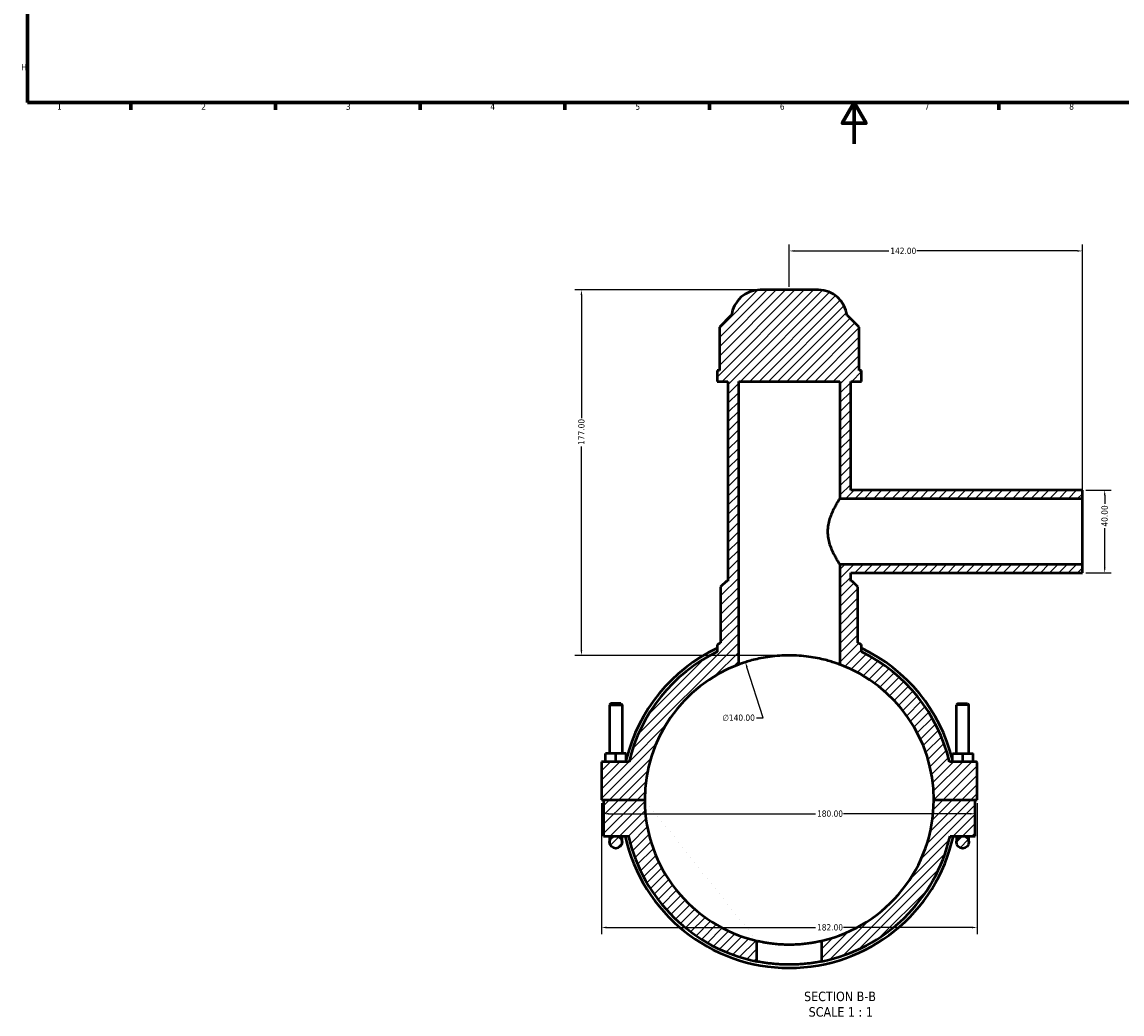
# Model space of a CAD drawing. Header units: millimetres. Extents: x 0 to 898, y -421 to 999.
# Tile 1 of 6: x 17 to 550, y -421 to 59. Entities that reach past the tile are written whole.
import ezdxf

# ---------------------------------------------------------------- set-up
doc = ezdxf.new("R2010")
doc.units = ezdxf.units.MM
for name, color, linetype, lineweight in [('Border (ANSI)', 7, 'Continuous', 70), ('Dimension (ANSI)', 7, 'Continuous', 25), ('Hatch (ANSI)', 7, 'Continuous', 18), ('Symbol (ANSI)', 7, 'Continuous', 25), ('Visible (ANSI)', 7, 'Continuous', 50)]:
    doc.layers.add(name, color=color, linetype=linetype, lineweight=lineweight)
doc.styles.add('Label Text (ANSI)', font='tahoma.ttf')
doc.styles.add('Note Text (ANSI)', font='tahoma.ttf')
doc.dimstyles.new('Default - mm (ANSI)', dxfattribs={"dimtxt": 3.048, "dimasz": 2.5, "dimexe": 3.175, "dimexo": 1.6002, "dimgap": 0.8, "dimtad": 0, "dimtoh": 1, "dimrnd": 1e-08, "dimzin": 4, "dimdsep": 46, "dimtxsty": 'Note Text (ANSI)', "dimcen": 0.09, "dimdle": 10, "dimclrd": 256, "dimclre": 256, "dimclrt": 230, "dimadec": 1, "dimazin": 1, "dimtfac": 1, "dimtofl": 0, "dimtmove": 0, "dimatfit": 3, "dimfxl": 1, "dimtolj": 1, "dimtzin": 4, "dimlwd": -1, "dimlwe": -1, "dimarcsym": 0})

# ---------------------------------------------------------------- blocks, each defined once
blk = doc.blocks.new('Borders Default Border')
at = {"layer": 'Border (ANSI)'}
for p, q in [((70.08, 20), (70.08, 16.55)), ((140.17, 20), (140.17, 16.55)), ((210.25, 20), (210.25, 16.55)), ((280.33, 20), (280.33, 16.55)), ((350.42, 20), (350.42, 16.55)), ((490.58, 20), (490.58, 16.55))]:
    blk.add_line(p, q, dxfattribs=at)
at = {"layer": 'Border (ANSI)', "flags": 128}
for points in [[(20, 20), (20, 574), (821, 574), (821, 20), (20, 20)], [(420.5, 0), (420.5, 20), (414.73, 10), (426.27, 10), (420.5, 20)]]:
    blk.add_lwpolyline(points, dxfattribs=at)
at = {"layer": 'Border (ANSI)', "color": 230, "true_color": 0xff0080, "char_height": 3.05, "attachment_point": 7, "style": 'Note Text (ANSI)'}
for s, insert in [('H', (16.97, 35.6)), ('1', (34.35, 16.55)), ('2', (104.2, 16.55)), ('3', (174.26, 16.49)), ('4', (244.23, 16.55)), ('5', (314.48, 16.49)), ('6', (384.49, 16.49)), ('7', (454.6, 16.55)), ('8', (524.63, 16.48))]:
    blk.add_mtext(s, dxfattribs=dict(at, insert=insert))
blk = doc.blocks.new('*D7')
at = {"layer": 'Defpoints', "color": 0, "transparency": 16777216}
for p in [(367.78, -251.07), (410.28, -384.46)]:
    blk.add_point(p, dxfattribs=at)
at = {"layer": 'Dimension (ANSI)', "transparency": 16777216}
for p, q in [((376.37, -278.04), (368.54, -253.45)), ((373.15, -278.04), (376.37, -278.04))]:
    blk.add_line(p, q, dxfattribs=at)
blk.add_solid([(368.94, -253.32), (368.14, -253.58), (367.78, -251.07)], dxfattribs=at)
at = {"layer": 'Dimension (ANSI)', "color": 230, "true_color": 0xff0080, "transparency": 16777216, "insert": (356.67, -276.4), "char_height": 3.048, "attachment_point": 1, "style": 'Note Text (ANSI)'}
blk.add_mtext('\\A1;∅140.00', dxfattribs=at)
blk = doc.blocks.new('*D9')
at = {"layer": 'Defpoints', "color": 0, "transparency": 16777216}
for p in [(374.94, -70.76), (288.37, -247.76), (389.03, -247.76)]:
    blk.add_point(p, dxfattribs=at)
at = {"layer": 'Dimension (ANSI)', "transparency": 16777216}
for p, q in [((373.34, -70.76), (285.19, -70.76)), ((288.37, -73.26), (288.37, -132.92)), ((288.37, -245.26), (288.37, -146.6)), ((387.43, -247.76), (285.19, -247.76))]:
    blk.add_line(p, q, dxfattribs=at)
for points in [[(287.95, -73.26), (288.78, -73.26), (288.37, -70.76)], [(287.95, -245.26), (288.78, -245.26), (288.37, -247.76)]]:
    blk.add_solid(points, dxfattribs=at)
at = {"layer": 'Dimension (ANSI)', "color": 230, "true_color": 0xff0080, "transparency": 16777216, "insert": (286.78, -145.8), "char_height": 3.048, "attachment_point": 1, "rotation": 90, "style": 'Note Text (ANSI)'}
blk.add_mtext('\\A1;177.00', dxfattribs=at)
blk = doc.blocks.new('*D10')
at = {"layer": 'Defpoints', "color": 0, "transparency": 16777216}
for p in [(531.03, -167.76), (531.03, -207.76), (541.81, -207.76)]:
    blk.add_point(p, dxfattribs=at)
at = {"layer": 'Dimension (ANSI)', "transparency": 16777216}
for p, q in [((532.63, -167.76), (544.99, -167.76)), ((541.81, -170.26), (541.81, -174.38)), ((541.81, -205.26), (541.81, -186.15)), ((532.63, -207.76), (544.99, -207.76))]:
    blk.add_line(p, q, dxfattribs=at)
for points in [[(541.39, -170.26), (542.23, -170.26), (541.81, -167.76)], [(541.39, -205.26), (542.23, -205.26), (541.81, -207.76)]]:
    blk.add_solid(points, dxfattribs=at)
at = {"layer": 'Dimension (ANSI)', "color": 230, "true_color": 0xff0080, "transparency": 16777216, "insert": (540.22, -185.35), "char_height": 3.048, "attachment_point": 1, "rotation": 90, "style": 'Note Text (ANSI)'}
blk.add_mtext('\\A1;40.00', dxfattribs=at)
blk = doc.blocks.new('*D11')
at = {"layer": 'Defpoints', "color": 0, "transparency": 16777216}
for p in [(531.03, -51.85), (389.03, -70.76), (531.03, -171.76)]:
    blk.add_point(p, dxfattribs=at)
at = {"layer": 'Dimension (ANSI)', "transparency": 16777216}
for p, q in [((389.03, -69.16), (389.03, -48.68)), ((391.53, -51.85), (437.19, -51.85)), ((528.53, -51.85), (450.87, -51.85)), ((531.03, -170.16), (531.03, -48.68))]:
    blk.add_line(p, q, dxfattribs=at)
for points in [[(391.53, -51.44), (391.53, -52.27), (389.03, -51.85)], [(528.53, -51.44), (528.53, -52.27), (531.03, -51.85)]]:
    blk.add_solid(points, dxfattribs=at)
at = {"layer": 'Dimension (ANSI)', "color": 230, "true_color": 0xff0080, "transparency": 16777216, "insert": (437.99, -50.27), "char_height": 3.048, "attachment_point": 1, "style": 'Note Text (ANSI)'}
blk.add_mtext('\\A1;142.00', dxfattribs=at)
blk = doc.blocks.new('*D12')
at = {"layer": 'Defpoints', "color": 0, "transparency": 16777216}
for p in [(298.03, -317.71), (480.03, -317.71), (480.03, -379.56)]:
    blk.add_point(p, dxfattribs=at)
at = {"layer": 'Dimension (ANSI)', "transparency": 16777216}
for p, q in [((298.03, -319.31), (298.03, -382.74)), ((480.03, -319.31), (480.03, -382.74)), ((300.53, -379.56), (401.69, -379.56)), ((477.53, -379.56), (415.37, -379.56))]:
    blk.add_line(p, q, dxfattribs=at)
for points in [[(300.53, -379.14), (300.53, -379.98), (298.03, -379.56)], [(477.53, -379.14), (477.53, -379.98), (480.03, -379.56)]]:
    blk.add_solid(points, dxfattribs=at)
at = {"layer": 'Dimension (ANSI)', "color": 230, "true_color": 0xff0080, "transparency": 16777216, "insert": (402.49, -377.97), "char_height": 3.048, "attachment_point": 1, "style": 'Note Text (ANSI)'}
blk.add_mtext('\\A1;182.00', dxfattribs=at)
blk = doc.blocks.new('*D13')
at = {"layer": 'Defpoints', "color": 0, "transparency": 16777216}
for p in [(299.03, -324.47), (479.03, -324.47), (479.03, -324.47)]:
    blk.add_point(p, dxfattribs=at)
at = {"layer": 'Dimension (ANSI)', "transparency": 16777216}
for p, q in [((301.53, -324.47), (401.69, -324.47)), ((476.53, -324.47), (415.37, -324.47))]:
    blk.add_line(p, q, dxfattribs=at)
for points in [[(301.53, -324.05), (301.53, -324.89), (299.03, -324.47)], [(476.53, -324.05), (476.53, -324.89), (479.03, -324.47)]]:
    blk.add_solid(points, dxfattribs=at)
at = {"layer": 'Dimension (ANSI)', "color": 230, "true_color": 0xff0080, "transparency": 16777216, "insert": (402.49, -322.88), "char_height": 3.048, "attachment_point": 1, "style": 'Note Text (ANSI)'}
blk.add_mtext('\\A1;180.00', dxfattribs=at)

msp = doc.modelspace()

# ---------------------------------------------------------------- hatches: boundary and pattern name
at = {"layer": 'Hatch (ANSI)'}
h = msp.add_hatch(dxfattribs=at)
h.set_pattern_fill('ANSI31', color=256, scale=25.4, style=0)
h.set_pattern_definition([(45, (0, 0), (-2.245064, 2.245064), [])])
edge = h.paths.add_edge_path()
edge.add_spline(control_points=[(354.855, -242.135), (354.692, -242.209), (354.544, -242.313), (354.297, -242.571), (354.199, -242.723), (354.065, -243.055), (354.031, -243.232), (354.031, -243.411)], knot_values=[-0.1609773, -0.1609773, -0.1609773, -0.1609773, -0.1073182, -0.1073182, -0.0536591, -0.0536591, 0, 0, 0, 0], degree=3, periodic=0)
edge.add_line((354.031, -243.411), (354.031, -246.048))
edge.add_ellipse((389.031, -317.763), major_axis=(-35, 71.715), ratio=1, start_angle=0, end_angle=50.58082)
edge.add_line((311.405, -299.263), (298.031, -299.263))
edge.add_line((298.031, -299.263), (298.031, -317.713))
edge.add_line((298.031, -317.713), (319.031, -317.713))
edge.add_ellipse((389.031, -317.763), major_axis=(-70, 0.05), ratio=1, start_angle=290.52824, end_angle=360, ccw=False)
edge.add_line((364.531, -252.191), (364.531, -115.013))
edge.add_line((364.531, -115.013), (413.531, -115.013))
edge.add_line((413.531, -115.013), (413.531, -171.763))
edge.add_line((413.531, -171.763), (531.031, -171.763))
edge.add_line((531.031, -171.763), (531.031, -167.763))
edge.add_line((531.031, -167.763), (418.781, -167.763))
edge.add_line((418.781, -167.763), (418.781, -115.013))
edge.add_line((418.781, -115.013), (424.031, -115.013))
edge.add_line((424.031, -115.013), (424.031, -109.703))
edge.add_line((424.031, -109.703), (422.878, -109.703))
edge.add_line((422.878, -109.703), (422.878, -88.753))
edge.add_line((422.878, -88.753), (417.278, -83.153))
edge.add_line((417.278, -83.153), (417.031, -83.153))
edge.add_ellipse((403.124, -84.763), major_axis=(13.907, 1.61), ratio=1, start_angle=0, end_angle=83.39637)
edge.add_line((403.124, -70.763), (374.938, -70.763))
edge.add_ellipse((374.938, -84.763), major_axis=(0, 14), ratio=1, start_angle=0, end_angle=83.39637)
edge.add_line((361.031, -83.153), (360.785, -83.153))
edge.add_line((360.785, -83.153), (355.185, -88.753))
edge.add_line((355.185, -88.753), (355.185, -109.703))
edge.add_line((355.185, -109.703), (354.031, -109.703))
edge.add_line((354.031, -109.703), (354.031, -115.013))
edge.add_line((354.031, -115.013), (359.281, -115.013))
edge.add_line((359.281, -115.013), (359.281, -211.763))
edge.add_line((359.281, -211.763), (358.581, -211.763))
edge.add_line((358.581, -211.763), (355.781, -214.563))
edge.add_line((355.781, -214.563), (355.781, -241.723))
edge.add_ellipse((389.031, -317.763), major_axis=(-33.25, 76.04), ratio=1, start_angle=0, end_angle=0.70002)
edge = h.paths.add_edge_path()
edge.add_line((305.031, -335.263), (311.174, -335.263))
edge.add_ellipse((389.031, -317.763), major_axis=(-77.857, -17.5), ratio=1, start_angle=0, end_angle=66.00033)
edge.add_line((373.351, -396.008), (373.351, -385.985))
edge.add_ellipse((389.031, -317.763), major_axis=(-15.68, -68.221), ratio=1, start_angle=282.98501, end_angle=360, ccw=False)
edge.add_line((319.031, -317.813), (299.031, -317.813))
edge.add_line((299.031, -317.813), (299.031, -335.263))
edge.add_line((299.031, -335.263), (305.031, -335.263))
edge = h.paths.add_edge_path()
edge.add_ellipse((479.531, -299.763), major_axis=(0.5, 0), ratio=1, start_angle=0, end_angle=90)
edge.add_line((479.531, -299.263), (466.657, -299.263))
edge.add_ellipse((389.031, -317.763), major_axis=(77.626, 18.5), ratio=1, start_angle=0, end_angle=50.58082)
edge.add_line((424.031, -246.048), (424.031, -243.411))
edge.add_ellipse((422.631, -243.411), major_axis=(1.4, 0), ratio=1, start_angle=0, end_angle=65.68172)
edge.add_ellipse((389.031, -317.763), major_axis=(34.177, 75.628), ratio=1, start_angle=0, end_angle=0.70002)
edge.add_line((422.281, -241.723), (422.281, -214.563))
edge.add_line((422.281, -214.563), (419.481, -211.763))
edge.add_line((419.481, -211.763), (418.781, -211.763))
edge.add_line((418.781, -211.763), (418.781, -207.763))
edge.add_line((418.781, -207.763), (531.031, -207.763))
edge.add_line((531.031, -207.763), (531.031, -203.763))
edge.add_line((531.031, -203.763), (413.531, -203.763))
edge.add_line((413.531, -203.763), (413.531, -252.191))
edge.add_ellipse((389.031, -317.763), major_axis=(24.5, 65.572), ratio=1, start_angle=290.52824, end_angle=360, ccw=False)
edge.add_line((459.031, -317.713), (480.031, -317.713))
edge.add_line((480.031, -317.713), (480.031, -299.763))
edge = h.paths.add_edge_path()
edge.add_ellipse((305.031, -338.263), major_axis=(3, 0), ratio=1, start_angle=0, end_angle=360)
edge = h.paths.add_edge_path()
edge.add_line((479.031, -317.813), (459.031, -317.813))
edge.add_ellipse((389.031, -317.763), major_axis=(70, -0.05), ratio=1, start_angle=282.98501, end_angle=360, ccw=False)
edge.add_line((404.711, -385.985), (404.711, -396.008))
edge.add_ellipse((389.031, -317.763), major_axis=(15.68, -78.244), ratio=1, start_angle=0, end_angle=66.00033)
edge.add_line((466.889, -335.263), (473.031, -335.263))
edge.add_line((473.031, -335.263), (479.031, -335.263))
edge.add_line((479.031, -335.263), (479.031, -317.813))
edge = h.paths.add_edge_path()
edge.add_ellipse((473.031, -338.263), major_axis=(3, 0), ratio=1, start_angle=0, end_angle=360)

# ---------------------------------------------------------------- linework, layer by layer
at = {"layer": 'Visible (ANSI)'}
for p, q in [((403.124, -70.763), (374.938, -70.763)), ((360.785, -83.153), (355.185, -88.753)), ((361.031, -83.153), (360.785, -83.153)), ((417.278, -83.153), (417.031, -83.153)), ((422.878, -88.753), (417.278, -83.153)), ((355.185, -88.753), (355.185, -109.703)), ((422.878, -109.703), (422.878, -88.753)), ((355.185, -109.703), (354.031, -109.703)), ((354.031, -109.703), (354.031, -115.013)), ((424.031, -109.703), (422.878, -109.703)), ((424.031, -115.013), (424.031, -109.703)), ((354.031, -115.013), (359.281, -115.013)), ((359.281, -115.013), (359.281, -211.763)), ((364.531, -252.191), (364.531, -115.013)), ((364.531, -115.013), (413.531, -115.013)), ((413.531, -115.013), (413.531, -171.763)), ((418.781, -167.763), (418.781, -115.013)), ((418.781, -115.013), (424.031, -115.013)), ((531.031, -167.763), (418.781, -167.763)), ((531.031, -171.763), (531.031, -167.763)), ((413.531, -171.763), (531.031, -171.763)), ((531.031, -203.763), (531.031, -171.763)), ((531.031, -203.763), (413.531, -203.763)), ((413.531, -203.763), (413.531, -252.191)), ((418.781, -211.763), (418.781, -207.763)), ((418.781, -207.763), (531.031, -207.763)), ((531.031, -207.763), (531.031, -203.763)), ((358.581, -211.763), (355.781, -214.563)), ((359.281, -211.763), (358.581, -211.763)), ((419.481, -211.763), (418.781, -211.763)), ((422.281, -214.563), (419.481, -211.763)), ((355.781, -214.563), (355.781, -241.723)), ((422.281, -241.723), (422.281, -214.563)), ((354.031, -243.411), (354.031, -246.048)), ((424.031, -246.048), (424.031, -243.411)), ((302.631, -271.047), (302.031, -271.647)), ((302.031, -271.647), (308.031, -271.647)), ((302.031, -271.647), (302.031, -295.263)), ((307.431, -271.047), (302.631, -271.047)), ((307.431, -271.047), (308.031, -271.647)), ((308.031, -271.647), (308.031, -295.263)), ((470.631, -271.047), (470.031, -271.647)), ((476.031, -271.647), (470.031, -271.647)), ((470.031, -295.263), (470.031, -271.647)), ((470.631, -271.047), (475.431, -271.047)), ((475.431, -271.047), (476.031, -271.647)), ((476.031, -295.263), (476.031, -271.647)), ((305.031, -295.263), (300.031, -295.263)), ((300.031, -299.263), (300.031, -295.263)), ((305.031, -299.263), (305.031, -295.263)), ((310.031, -295.263), (305.031, -295.263)), ((310.031, -299.263), (310.031, -295.263)), ((468.031, -295.263), (473.031, -295.263)), ((468.031, -299.263), (468.031, -295.263)), ((473.031, -295.263), (478.031, -295.263)), ((473.031, -299.263), (473.031, -295.263)), ((478.031, -299.263), (478.031, -295.263)), ((311.405, -299.263), (298.031, -299.263)), ((298.031, -299.263), (298.031, -317.713)), ((479.531, -299.263), (466.657, -299.263)), ((480.031, -317.713), (480.031, -299.763)), ((298.031, -317.713), (319.031, -317.713)), ((319.031, -317.813), (299.031, -317.813)), ((299.031, -317.813), (299.031, -335.263)), ((302.031, -317.713), (302.031, -317.813)), ((308.031, -317.713), (308.031, -317.813)), ((459.031, -317.713), (480.031, -317.713)), ((479.031, -317.813), (459.031, -317.813)), ((470.031, -317.813), (470.031, -317.713)), ((476.031, -317.813), (476.031, -317.713)), ((479.031, -335.263), (479.031, -317.813)), ((299.031, -335.263), (305.031, -335.263)), ((302.031, -335.263), (302.031, -338.263)), ((305.031, -335.263), (311.174, -335.263)), ((308.031, -338.263), (308.031, -335.263)), ((466.889, -335.263), (473.031, -335.263)), ((470.031, -335.263), (470.031, -338.263)), ((473.031, -335.263), (479.031, -335.263)), ((476.031, -338.263), (476.031, -335.263)), ((373.351, -396.008), (373.351, -385.985)), ((404.711, -385.985), (404.711, -396.008))]:
    msp.add_line(p, q, dxfattribs=at)
for centre in [(305.031, -338.263), (473.031, -338.263)]:
    msp.add_circle(centre, 3, dxfattribs=at)
for centre, radius, start, end in [((374.938, -84.763), 14, 90, 173.39637), ((403.124, -84.763), 14, 6.60363, 90), ((389.031, -317.763), 81.396, 115.46734, 166.0636), ((389.031, -317.763), 82.992, 113.61826, 114.31828), ((389.031, -317.763), 82.992, 65.68172, 66.38174), ((422.631, -243.411), 1.4, 0, 65.68172), ((389.031, -317.763), 81.396, 13.9364, 64.53266), ((389.031, -317.763), 79.8, 116.01437, 166.59519), ((389.031, -317.763), 79.8, 13.40481, 63.98563), ((389.031, -317.763), 70, 110.48732, 179.95907), ((389.031, -317.763), 70, 0.04093, 69.51268), ((479.531, -299.763), 0.5, 0, 90), ((389.031, -317.763), 70, 180.04093, 257.05592), ((389.031, -317.763), 70, 282.94408, 359.95907), ((389.031, -317.763), 81.396, 192.41543, 347.58457), ((389.031, -317.763), 79.8, 192.66782, 258.66815), ((389.031, -317.763), 79.8, 281.33185, 347.33218)]:
    msp.add_arc(centre, radius, start, end, dxfattribs=at)
for points, knots in [([(413.531, -171.763), (413.531, -171.763), (413.464, -171.866), (413.192, -172.288), (412.987, -172.606), (412.472, -173.434), (412.162, -173.944), (411.486, -175.107), (411.121, -175.76), (410.038, -177.842), (409.219, -179.596), (408.288, -182.526), (408.029, -183.553), (407.677, -185.647), (407.585, -186.714), (407.585, -187.763)], [7.5171006, 7.5171006, 7.5171006, 7.5171006, 7.8287577, 7.8287577, 8.1404148, 8.1404148, 8.452072, 8.452072, 8.7637291, 8.7637291, 9.393265, 9.393265, 9.7080329, 9.7080329, 10.0228008, 10.0228008, 10.0228008, 10.0228008]), ([(407.585, -187.763), (407.585, -188.813), (407.677, -189.88), (408.029, -191.974), (408.288, -193.001), (409.219, -195.931), (410.038, -197.685), (411.121, -199.766), (411.486, -200.42), (412.162, -201.583), (412.472, -202.093), (412.987, -202.921), (413.192, -203.239), (413.464, -203.661), (413.531, -203.763), (413.531, -203.763)], [0, 0, 0, 0, 0.3147679, 0.3147679, 0.6295359, 0.6295359, 1.2590718, 1.2590718, 1.5707289, 1.5707289, 1.882386, 1.882386, 2.1940431, 2.1940431, 2.5057002, 2.5057002, 2.5057002, 2.5057002]), ([(354.855, -242.135), (354.692, -242.209), (354.544, -242.313), (354.297, -242.571), (354.199, -242.723), (354.065, -243.055), (354.031, -243.232), (354.031, -243.411)], [-0.16097735, -0.16097735, -0.16097735, -0.16097735, -0.10731823, -0.10731823, -0.05365912, -0.05365912, 0, 0, 0, 0]), ([(413.531, -252.191), (413.531, -252.191), (413.381, -252.134), (412.755, -251.905), (412.278, -251.733), (411.024, -251.305), (410.246, -251.049), (408.452, -250.505), (407.436, -250.217), (405.275, -249.665), (404.055, -249.381), (401.392, -248.85), (399.951, -248.604), (396.936, -248.195), (395.361, -248.032), (392.184, -247.816), (390.583, -247.763), (387.479, -247.763), (385.878, -247.816), (382.702, -248.032), (381.126, -248.195), (378.112, -248.604), (376.67, -248.85), (374.008, -249.381), (372.787, -249.665), (370.627, -250.217), (369.611, -250.505), (367.817, -251.049), (367.038, -251.305), (365.784, -251.733), (365.308, -251.905), (364.681, -252.134), (364.531, -252.191), (364.531, -252.191)], [7.4518335, 7.4518335, 7.4518335, 7.4518335, 7.9177059, 7.9177059, 8.3835784, 8.3835784, 8.8494508, 8.8494508, 9.3153232, 9.3153232, 9.78093, 9.78093, 10.2465367, 10.2465367, 10.7121435, 10.7121435, 11.1777502, 11.1777502, 11.643357, 11.643357, 12.1089637, 12.1089637, 12.5745704, 12.5745704, 13.0401772, 13.0401772, 13.5060496, 13.5060496, 13.9719221, 13.9719221, 14.4377945, 14.4377945, 14.903667, 14.903667, 14.903667, 14.903667]), ([(373.351, -385.985), (373.351, -385.985), (373.446, -386.007), (373.845, -386.096), (374.148, -386.164), (374.949, -386.334), (375.447, -386.435), (376.598, -386.653), (377.25, -386.768), (378.638, -386.991), (379.422, -387.106), (381.131, -387.322), (382.056, -387.422), (383.987, -387.588), (384.994, -387.654), (387.023, -387.742), (388.043, -387.763), (390.019, -387.763), (391.04, -387.742), (393.068, -387.654), (394.076, -387.588), (396.006, -387.422), (396.931, -387.322), (398.64, -387.106), (399.424, -386.991), (400.813, -386.768), (401.465, -386.653), (402.615, -386.435), (403.113, -386.334), (403.914, -386.164), (404.218, -386.096), (404.616, -386.007), (404.711, -385.985), (404.711, -385.985)], [4.7425228, 4.7425228, 4.7425228, 4.7425228, 5.0389437, 5.0389437, 5.3353645, 5.3353645, 5.6317854, 5.6317854, 5.9282063, 5.9282063, 6.2246007, 6.2246007, 6.5209952, 6.5209952, 6.8173897, 6.8173897, 7.1137842, 7.1137842, 7.4101786, 7.4101786, 7.7065731, 7.7065731, 8.0029676, 8.0029676, 8.2993621, 8.2993621, 8.5957829, 8.5957829, 8.8922038, 8.8922038, 9.1886247, 9.1886247, 9.4850456, 9.4850456, 9.4850456, 9.4850456]), ([(404.711, -396.008), (404.711, -396.008), (404.616, -396.027), (404.218, -396.105), (403.915, -396.164), (403.114, -396.312), (402.616, -396.401), (401.466, -396.591), (400.813, -396.692), (399.424, -396.887), (398.639, -396.988), (396.929, -397.176), (396.004, -397.264), (394.073, -397.41), (393.066, -397.468), (391.038, -397.545), (390.018, -397.563), (388.044, -397.563), (387.024, -397.545), (384.997, -397.468), (383.989, -397.41), (382.058, -397.264), (381.133, -397.176), (379.423, -396.988), (378.638, -396.887), (377.249, -396.692), (376.597, -396.591), (375.446, -396.401), (374.948, -396.312), (374.147, -396.164), (373.844, -396.105), (373.446, -396.027), (373.351, -396.008), (373.351, -396.008)], [0, 0, 0, 0, 0.2961604, 0.2961604, 0.5923208, 0.5923208, 0.8884812, 0.8884812, 1.1846416, 1.1846416, 1.4807865, 1.4807865, 1.7769315, 1.7769315, 2.0730764, 2.0730764, 2.3692214, 2.3692214, 2.6653663, 2.6653663, 2.9615113, 2.9615113, 3.2576562, 3.2576562, 3.5538011, 3.5538011, 3.8499615, 3.8499615, 4.1461219, 4.1461219, 4.4422823, 4.4422823, 4.7384427, 4.7384427, 4.7384427, 4.7384427])]:
    msp.add_open_spline(points, degree=3, knots=knots, dxfattribs=at)

# ---------------------------------------------------------------- block references
msp.add_blockref('Borders Default Border', (0, 0))

# ---------------------------------------------------------------- texts
at = {"layer": 'Symbol (ANSI)', "char_height": 4.572, "attachment_point": 7, "style": 'Label Text (ANSI)'}
for s, insert in [('SECTION B-B', (396.203, -415.306)), ('SCALE 1 : 1', (398.426, -422.819))]:
    msp.add_mtext(s, dxfattribs=dict(at, insert=insert))

# ---------------------------------------------------------------- dimensions: what is measured, and where the dimension line sits
at = {"layer": 'Dimension (ANSI)'}
for base, p1, p2, angle, override, picture, middle in [((531.031, -51.854), (389.031, -70.763), (531.031, -171.763), 180, {"dimtoh": 0, "dimdec": 2, "dimtp": 0, "dimtm": 0, "dimtdec": 2, "dimatfit": 1}, '*D11', (444.031, -51.854)), ((288.366, -247.764), (374.938, -70.763), (389.031, -247.764), 90, {"dimtoh": 0, "dimdec": 2, "dimtp": 0, "dimtm": 0, "dimtdec": 2, "dimatfit": 1}, '*D9', (288.366, -139.764)), ((541.811, -207.763), (531.031, -167.763), (531.031, -207.763), 90, {"dimtoh": 0, "dimdec": 2, "dimtp": 0, "dimtm": 0, "dimtdec": 2, "dimatfit": 1}, '*D10', (541.811, -180.263)), ((480.031, -379.561), (298.031, -317.713), (480.031, -317.713), 180, {"dimtoh": 0, "dimdec": 2, "dimtp": 0, "dimtm": 0, "dimtdec": 2, "dimatfit": 1}, '*D12', (408.531, -379.561)), ((479.031, -324.471), (299.031, -324.471), (479.031, -324.471), 180, {"dimtoh": 0, "dimdec": 2, "dimse1": 1, "dimse2": 1, "dimtp": 0, "dimtm": 0, "dimtdec": 2, "dimatfit": 1}, '*D13', (408.531, -324.471))]:
    dim = msp.add_linear_dim(base=base, p1=p1, p2=p2, angle=angle, dimstyle='Default - mm (ANSI)', override=override, dxfattribs=at)
    dim.commit()
    dim.dimension.update_dxf_attribs({"geometry": picture, "text_midpoint": middle, "dimtype": 160})
dim = msp.add_diameter_dim_2p(p1=(410.283, -384.464), p2=(367.78, -251.067), dimstyle='Default - mm (ANSI)', override={"dimtih": 1, "dimdec": 2, "dimlfac": 0.999972, "dimtp": 0, "dimtm": 0, "dimtdec": 2}, dxfattribs=at)
dim.commit()
dim.dimension.update_dxf_attribs({"geometry": '*D7', "text_midpoint": (364.512, -278.038), "dimtype": 163})

doc.saveas('drawing.dxf')
